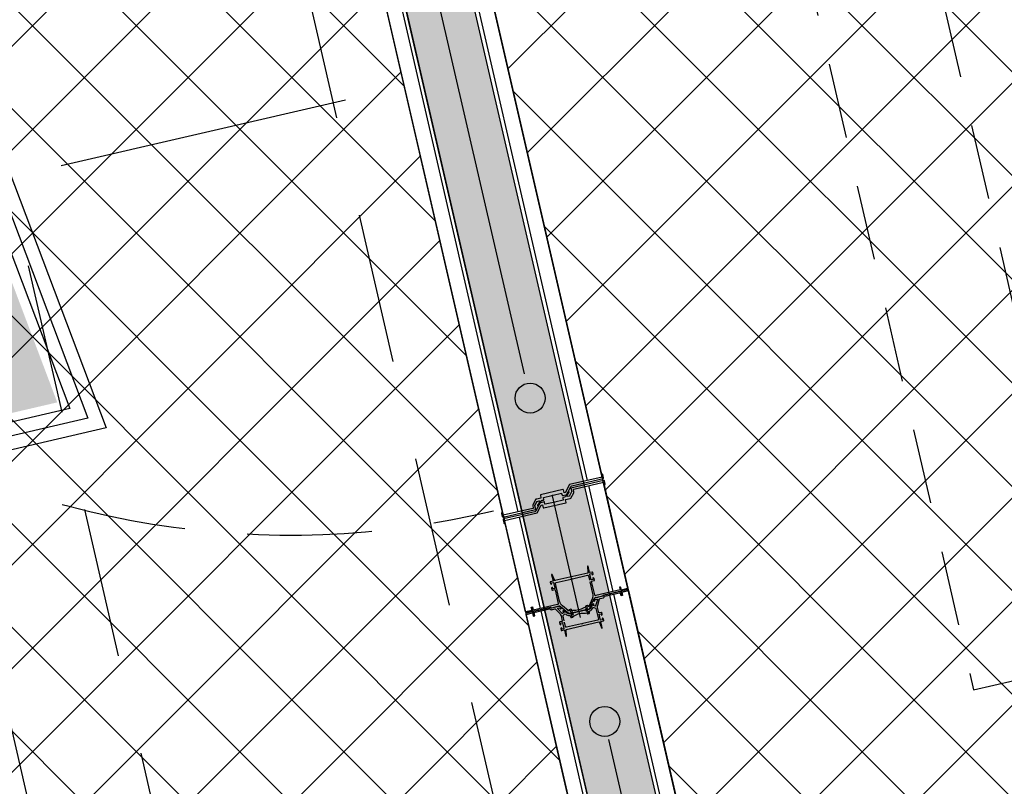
# Model space of a CAD drawing. Header units: centimetres. Extents: x -15121 to 17422, y -60492 to 0.
# Tile 194 of 256: x 1893 to 2011, y -29896 to -29804. Entities that reach past the tile are written whole.
import ezdxf
from ezdxf.enums import TextEntityAlignment as Align

# ---------------------------------------------------------------- set-up
doc = ezdxf.new("R2010")
doc.units = ezdxf.units.CM
doc.header["$LTSCALE"] = 60
for name, pattern in [('CENTER', [2, 1.25, -0.25, 0.25, -0.25]), ('DP', [0.5, 0.3, -0.2]), ('HIDDEN', [0.375, 0.25, -0.125]), ('MP', [0.25, 0.15, -0.1])]:
    doc.linetypes.add(name, pattern=pattern)
for name, color, linetype in [('A-----SZ', 8, 'Continuous'), ('AIKA KLIMATYZACJA2', 5, 'Continuous'), ('AIKA podłoga deski cała', 2, 'Continuous'), ('AIKA powierzchnie2', 2, 'Continuous'), ('AIKA sufity podwieszane', 8, 'Continuous'), ('AIKA szyny w podłodze', 3, 'Continuous'), ('AIKA trapezy', 8, 'Continuous'), ('AIKA trapezy hacz', 8, 'Continuous'), ('AIKA wymiarowanie ogólne rzut2', 7, 'Continuous'), ('AIKA ŚCIANA2', 8, 'Continuous'), ('AIKA ścianki mobilne', 7, 'Continuous'), ('L-AXIS', 10, 'CENTER'), ('L-HIDDEN', 8, 'HIDDEN'), ('podciagi i nadproza', 7, 'DP')]:
    doc.layers.add(name, color=color, linetype=linetype)
doc.styles.add('normalnysimplex', font='simplex.shx', dxfattribs={"width": 0.85})
doc.styles.add('wymiar', font='txt.shx', dxfattribs={"width": 0.6})
doc.dimstyles.new('Dwudziestka', dxfattribs={"dimtxt": 7, "dimasz": 0.7, "dimexe": 5, "dimexo": 0, "dimgap": 2.5, "dimtad": 1, "dimtoh": 1, "dimdec": 3, "dimrnd": 0.5, "dimdsep": 46, "dimtxsty": 'wymiar', "dimblk": 'znacznik', "dimcen": 0, "dimdle": 5, "dimse1": 1, "dimse2": 1, "dimclrd": 256, "dimclre": 256, "dimclrt": 256, "dimadec": 0, "dimazin": 0, "dimtfac": 0.4, "dimtdec": 3, "dimtix": 1, "dimtofl": 0, "dimtmove": 2, "dimatfit": 3, "dimldrblk": 'znacznik', "dimfxl": 1, "dimtolj": 1, "dimarcsym": 0})
pattern_1 = [(45, (5073.432, 672.602), (-6.221154, 6.221154), []), (135, (5073.432, 672.602), (-6.221154, -6.221154), [])]

# ---------------------------------------------------------------- blocks, each defined once
blk = doc.blocks.new('SL podciągi restauracja')
at = {"layer": 'podciagi i nadproza'}
blk.add_lwpolyline([(1255.3, -27081.57), (1294.28, -27072.57), (1358.39, -27350.27), (1319.41, -27359.27), (1255.3, -27081.57)], dxfattribs=at)
blk = doc.blocks.new('SL klima')
at = {"layer": 'AIKA KLIMATYZACJA2', "color": 140, "linetype": 'MP', "lineweight": -2}
for p, q in [((6186.38, -25919.63, 366.05), (6208.87, -26017.07, 366.05)), ((6172.66, -25926.9, 366.05), (6193.36, -26016.54, 366.05)), ((6193.36, -26016.54, 366.05), (6198.23, -26015.42, 366.05))]:
    blk.add_line(p, q, dxfattribs=at)
blk = doc.blocks.new('SL ścianki przesuwne restauracja')
at = {"layer": 'AIKA ścianki mobilne'}
for p, q in [((6899.19, -25701.88), (6923.01, -25805.09)), ((6931.37, -25801.31), (6908.36, -25701.6)), ((6910.11, -25701.2), (6933.13, -25800.9)), ((6921.26, -25805.49), (6897.43, -25702.28)), ((6902.34, -25755.69), (6868.23, -25763.56)), ((6934.45, -25814.65), (6931.52, -25801.93)), ((6933.27, -25801.52), (6936.21, -25814.24)), ((6923.15, -25805.71), (6925.68, -25816.67)), ((6923.93, -25817.07), (6921.4, -25806.11)), ((6959.37, -25922.61), (6934.52, -25814.94)), ((6936.27, -25814.53), (6961.13, -25922.2)), ((6924.62, -25816.51), (6924.76, -25816.47)), ((6924.71, -25816.9), (6924.62, -25816.51)), ((6924.76, -25816.47), (6924.85, -25816.86)), ((6923.93, -25817.08), (6924.71, -25816.9)), ((6948.85, -25925.04), (6923.99, -25817.37)), ((6925.75, -25816.96), (6950.6, -25924.63))]:
    blk.add_line(p, q, dxfattribs=at)
for points in [[(6928.55, -25802.76), (6928.47, -25802.44, 0.414214), (6928.41, -25802.4), (6925.74, -25803.02, 0.414214), (6925.71, -25803.08), (6925.78, -25803.4, -0.414212), (6925.77, -25803.42), (6925.29, -25803.54, -0.000001), (6925.16, -25803.56), (6924.82, -25804.24, 0.176326), (6924.8, -25804.37), (6924.85, -25804.61, -0.414214), (6924.82, -25804.67), (6921.26, -25805.49, -0.414214), (6921.23, -25805.48), (6921.19, -25805.29, -0.414212), (6921.2, -25805.27), (6921.18, -25805.17, 0.414214), (6921.16, -25805.16), (6921.11, -25805.17, 0.41421), (6921.05, -25805.26), (6921.14, -25805.64, 0.414213), (6921.23, -25805.7), (6925.14, -25804.8, 0.414213), (6925.16, -25804.78), (6925.06, -25804.34, -0.176324), (6925.06, -25804.33), (6925.31, -25803.85, -0.221651), (6925.32, -25803.84), (6925.58, -25803.77, -0.533896), (6925.61, -25803.8), (6925.57, -25804.01), (6925.53, -25803.99), (6925.52, -25804.12), (6925.47, -25804.1), (6925.46, -25804.22), (6925.42, -25804.2), (6925.36, -25804.31, 0.414286), (6925.37, -25804.34, 0.198947), (6925.39, -25804.34), (6925.5, -25804.3, 0.192971), (6925.56, -25804.25), (6925.8, -25803.79, -0.215704), (6925.93, -25803.69), (6926.1, -25803.66, 0.414212), (6926.13, -25803.6), (6926.08, -25803.37, -0.414212), (6926.1, -25803.35), (6927.08, -25803.12), (6927.15, -25803.06, -0.267947), (6927.17, -25803.06), (6927.25, -25803.08), (6928.24, -25802.85, -0.414214), (6928.26, -25802.87), (6928.32, -25803.09, 0.414214), (6928.38, -25803.13), (6928.81, -25803.03, 0.221694), (6928.88, -25802.98), (6929.35, -25802.05, -0.221682), (6929.48, -25801.95), (6930.18, -25801.79), (6933.24, -25801.08, 0.414163), (6933.3, -25800.99), (6933.21, -25800.61, 0.414214), (6933.12, -25800.55), (6933.07, -25800.56, 0.414214), (6933.05, -25800.58), (6933.08, -25800.68, -0.414233), (6933.1, -25800.69), (6933.14, -25800.88, -0.414212), (6933.13, -25800.9), (6929.19, -25801.81), (6928.73, -25802.72, -0.221697), (6928.7, -25802.75), (6928.57, -25802.78, -0.414211), (6928.55, -25802.76)], [(6925.98, -25804.25), (6926.05, -25804.58, 0.414214), (6926.11, -25804.61), (6928.78, -25804, 0.414214), (6928.82, -25803.94), (6928.74, -25803.62, -0.414212), (6928.76, -25803.59), (6929.24, -25803.48, -0.000001), (6929.37, -25803.45), (6929.71, -25802.78, 0.176326), (6929.73, -25802.64), (6929.67, -25802.41, -0.414214), (6929.71, -25802.35), (6933.27, -25801.52, -0.414214), (6933.29, -25801.54), (6933.34, -25801.72, -0.414212), (6933.32, -25801.75), (6933.34, -25801.85, 0.414214), (6933.37, -25801.86), (6933.42, -25801.85, 0.41421), (6933.48, -25801.75), (6933.39, -25801.37, 0.414213), (6933.29, -25801.31), (6929.38, -25802.22, 0.414213), (6929.37, -25802.24), (6929.47, -25802.67, -0.176324), (6929.46, -25802.69), (6929.22, -25803.17, -0.221651), (6929.2, -25803.18), (6928.94, -25803.24, -0.533896), (6928.92, -25803.22), (6928.95, -25803.01), (6929, -25803.03), (6929.01, -25802.9), (6929.05, -25802.92), (6929.06, -25802.79), (6929.11, -25802.81), (6929.16, -25802.71, 0.414286), (6929.15, -25802.68, 0.198947), (6929.14, -25802.68), (6929.03, -25802.72, 0.192971), (6928.97, -25802.76), (6928.72, -25803.22, -0.215704), (6928.59, -25803.32), (6928.43, -25803.36, 0.414212), (6928.39, -25803.42), (6928.44, -25803.64, -0.414212), (6928.43, -25803.67), (6927.44, -25803.9), (6927.38, -25803.96, -0.267947), (6927.36, -25803.96), (6927.27, -25803.94), (6926.28, -25804.16, -0.414214), (6926.26, -25804.15), (6926.21, -25803.92, 0.414214), (6926.15, -25803.89), (6925.71, -25803.99, 0.221694), (6925.64, -25804.04), (6925.17, -25804.96, -0.221682), (6925.04, -25805.07), (6924.34, -25805.23), (6921.29, -25805.93, 0.414163), (6921.23, -25806.03), (6921.31, -25806.41, 0.414214), (6921.41, -25806.47), (6921.46, -25806.46, 0.414214), (6921.47, -25806.43), (6921.45, -25806.34, -0.414233), (6921.43, -25806.32), (6921.38, -25806.14, -0.414212), (6921.4, -25806.11), (6925.33, -25805.21), (6925.79, -25804.29, -0.221697), (6925.83, -25804.27), (6925.95, -25804.24, -0.414211), (6925.98, -25804.25)], [(6931.65, -25813.47), (6931.97, -25814.89, -0.162719), (6931.91, -25815.52), (6931.55, -25816.34, -0.023978), (6931.53, -25816.39, -0.684311), (6931.43, -25816.37), (6931.43, -25816.34, 0.414214), (6931.37, -25816.3), (6931.18, -25816.34, 0.198912), (6931.15, -25816.37), (6931.1, -25816.45, 0.668179), (6931.12, -25816.48), (6931.28, -25816.45, -0.414214), (6931.3, -25816.46), (6931.34, -25816.66, -0.414214), (6931.33, -25816.68), (6931.17, -25816.72, 0.414214), (6931.16, -25816.74), (6931.18, -25816.82, 0.414214), (6931.2, -25816.83), (6931.34, -25816.8, 0.235614), (6931.69, -25816.52), (6932.15, -25815.48, -0.235614), (6932.29, -25815.37), (6933.2, -25815.16, 0.198912), (6933.23, -25815.14), (6933.26, -25815.09, -0.198912), (6933.29, -25815.07), (6935.38, -25814.58, 0.414214), (6935.44, -25814.49), (6935.37, -25814.16, 0.414214), (6935.27, -25814.1), (6935.22, -25814.11, 0.414214), (6935.21, -25814.13), (6935.23, -25814.23, -0.414214), (6935.25, -25814.24), (6935.3, -25814.43, -0.414214), (6935.28, -25814.45), (6932.36, -25815.13, -0.414214), (6932.24, -25815.05), (6931.86, -25813.42, -0.414214), (6931.87, -25813.39), (6932.17, -25813.33, 0.414214), (6932.2, -25813.27), (6932.16, -25813.08, 0.198912), (6932.14, -25813.05), (6932.05, -25813, 0.668179), (6932.02, -25813.02), (6932.06, -25813.18, -0.414214), (6932.05, -25813.2), (6931.84, -25813.25, -0.414214), (6931.82, -25813.23), (6931.66, -25812.54, -0.414214), (6931.67, -25812.52), (6931.88, -25812.47, -0.414214), (6931.9, -25812.48), (6931.94, -25812.64, 0.668179), (6931.97, -25812.65), (6932.03, -25812.56, 0.198912), (6932.03, -25812.52), (6931.99, -25812.34, 0.414214), (6931.93, -25812.3), (6931.64, -25812.37, -0.414214), (6931.61, -25812.35), (6931.44, -25811.61, 0.414214), (6931.42, -25811.6), (6931.38, -25811.61, 0.36397), (6931.36, -25811.63), (6931.4, -25812.32, 0.043661), (6931.4, -25812.38), (6931.41, -25812.4, -0.414214), (6931.39, -25812.43), (6927.46, -25813.33, -0.414214), (6927.43, -25813.32), (6927.43, -25813.29, 0.043661), (6927.41, -25813.24), (6927.14, -25812.6, 0.36397), (6927.12, -25812.59), (6927.07, -25812.6, 0.414214), (6927.06, -25812.63), (6927.23, -25813.37, -0.414214), (6927.21, -25813.39), (6926.92, -25813.46, 0.414214), (6926.88, -25813.52), (6926.93, -25813.7, 0.198912), (6926.95, -25813.73), (6927.03, -25813.79, 0.668179), (6927.06, -25813.76), (6927.03, -25813.61, -0.414214), (6927.04, -25813.58), (6927.25, -25813.54, -0.414214), (6927.27, -25813.55), (6927.43, -25814.24, -0.414214), (6927.42, -25814.27), (6927.21, -25814.32, -0.414214), (6927.19, -25814.3), (6927.15, -25814.14, 0.668179), (6927.12, -25814.14), (6927.06, -25814.22, 0.198912), (6927.06, -25814.26), (6927.1, -25814.44, 0.414214), (6927.16, -25814.48), (6927.45, -25814.41, -0.414214), (6927.47, -25814.43), (6927.85, -25816.07, -0.414214), (6927.78, -25816.19), (6924.85, -25816.86, -0.414214), (6924.83, -25816.85), (6924.79, -25816.66, -0.414214), (6924.8, -25816.64), (6924.78, -25816.54, 0.414214), (6924.76, -25816.52), (6924.71, -25816.54, 0.414214), (6924.65, -25816.63), (6924.72, -25816.96, 0.414214), (6924.82, -25817.02), (6926.91, -25816.54, -0.198912), (6926.95, -25816.55), (6926.99, -25816.58, 0.198912), (6927.03, -25816.58), (6927.95, -25816.37, -0.235614), (6928.12, -25816.41), (6928.99, -25817.14, 0.235614), (6929.42, -25817.24), (6929.56, -25817.21, 0.414214), (6929.58, -25817.19), (6929.56, -25817.11, 0.414214), (6929.54, -25817.09), (6929.38, -25817.13, -0.414214), (6929.36, -25817.11), (6929.31, -25816.92, -0.414214), (6929.33, -25816.9), (6929.48, -25816.86, 0.668179), (6929.49, -25816.82), (6929.4, -25816.77, 0.198912), (6929.37, -25816.76), (6929.18, -25816.81, 0.414214), (6929.15, -25816.87), (6929.15, -25816.9, -0.684311), (6929.08, -25816.95, -0.023978), (6929.04, -25816.92), (6928.35, -25816.34, -0.162719), (6928.02, -25815.8), (6927.53, -25813.68, -0.414214), (6927.6, -25813.56), (6929.4, -25813.14), (6929.46, -25813.08, -0.267949), (6929.48, -25813.08), (6929.57, -25813.1), (6931.36, -25812.69, -0.414214), (6931.48, -25812.76), (6931.6, -25813.28)]]:
    blk.add_lwpolyline(points, format="xyb", dxfattribs=at)
at = {"layer": 'AIKA ścianki mobilne', "linetype": 'Continuous'}
blk.add_lwpolyline([(6928.55, -25818.13), (6928.43, -25817.59, -0.265236), (6928.46, -25817.5), (6928.61, -25817.35, -0.397137), (6928.75, -25817.35, 0.21042), (6929.2, -25817.51, -0.371263), (6929.31, -25817.59), (6929.33, -25817.68, 0.414214), (6929.45, -25817.75), (6929.58, -25817.72, 0.198912), (6929.61, -25817.7), (6929.67, -25817.61, 0.668179), (6929.65, -25817.58), (6929.49, -25817.62, -0.414214), (6929.47, -25817.6), (6929.42, -25817.41, -0.414214), (6929.44, -25817.38), (6929.59, -25817.35, 0.414214), (6929.61, -25817.32), (6929.59, -25817.25, 0.414214), (6929.57, -25817.23), (6929.25, -25817.3, -0.226285), (6928.91, -25817.23), (6928.58, -25816.97, 0.155747), (6928.55, -25816.96), (6928.43, -25816.96, 0.668179), (6928.41, -25816.99), (6928.52, -25817.11, -0.414214), (6928.52, -25817.14), (6928.37, -25817.28, -0.414214), (6928.34, -25817.28), (6927.8, -25816.71, -0.580732), (6927.82, -25816.63), (6928.01, -25816.58, -0.265236), (6928.03, -25816.59), (6928.14, -25816.71, 0.414214), (6928.17, -25816.71), (6928.28, -25816.6, 0.447259), (6928.28, -25816.58), (6928.11, -25816.44, 0.235614), (6927.94, -25816.39), (6927.03, -25816.61, -0.198912), (6926.99, -25816.6), (6926.93, -25816.56, 0.198912), (6926.87, -25816.55), (6924.82, -25817.02, 0.414214), (6924.76, -25817.12), (6924.83, -25817.45, 0.414214), (6924.93, -25817.51), (6924.98, -25817.5, 0.414214), (6924.99, -25817.48), (6924.97, -25817.38, -0.414214), (6924.95, -25817.36), (6924.9, -25817.18, -0.414214), (6924.92, -25817.15), (6926.82, -25816.72, -0.198912), (6926.85, -25816.72), (6926.97, -25816.79, 0.198912), (6927.04, -25816.81), (6927.43, -25816.72, -0.265236), (6927.53, -25816.75), (6928.07, -25817.31, -0.13423), (6928.19, -25817.54), (6928.34, -25818.19, -0.414214), (6928.33, -25818.21), (6928.03, -25818.28, 0.414214), (6928, -25818.34), (6928.04, -25818.53, 0.198912), (6928.06, -25818.56), (6928.15, -25818.61, 0.668179), (6928.18, -25818.59), (6928.14, -25818.43, -0.414214), (6928.15, -25818.41), (6928.36, -25818.36, -0.414214), (6928.38, -25818.38), (6928.54, -25819.07, -0.414214), (6928.53, -25819.09), (6928.32, -25819.14, -0.414214), (6928.3, -25819.12), (6928.26, -25818.97, 0.668179), (6928.23, -25818.96), (6928.17, -25819.05, 0.198912), (6928.17, -25819.09), (6928.21, -25819.27, 0.414214), (6928.27, -25819.31), (6928.56, -25819.24, -0.414214), (6928.59, -25819.25), (6928.76, -25819.99, 0.414214), (6928.78, -25820.01), (6928.82, -25820, 0.36397), (6928.84, -25819.98), (6928.8, -25819.28, 0.043661), (6928.8, -25819.23), (6928.79, -25819.21, -0.414214), (6928.81, -25819.18), (6932.74, -25818.27, -0.414214), (6932.77, -25818.29), (6932.77, -25818.31, 0.043661), (6932.79, -25818.36), (6933.06, -25819, 0.36397), (6933.08, -25819.02), (6933.13, -25819.01, 0.414214), (6933.14, -25818.98), (6932.97, -25818.24, -0.414214), (6932.99, -25818.22), (6933.28, -25818.15, 0.414214), (6933.32, -25818.09), (6933.27, -25817.91, 0.198912), (6933.25, -25817.88), (6933.17, -25817.82, 0.668179), (6933.14, -25817.84), (6933.17, -25818, -0.414214), (6933.16, -25818.02), (6932.95, -25818.07, -0.414214), (6932.93, -25818.06), (6932.77, -25817.36, -0.414214), (6932.78, -25817.34), (6932.99, -25817.29, -0.414214), (6933.01, -25817.31), (6933.05, -25817.46, 0.668179), (6933.08, -25817.47), (6933.14, -25817.38, 0.198912), (6933.14, -25817.35), (6933.1, -25817.16, 0.414214), (6933.04, -25817.13), (6932.75, -25817.19, -0.414214), (6932.73, -25817.18), (6932.58, -25816.53, -0.13423), (6932.59, -25816.27), (6932.82, -25815.52, -0.265236), (6932.9, -25815.46), (6933.28, -25815.37, 0.198912), (6933.35, -25815.32), (6933.42, -25815.2, -0.198912), (6933.44, -25815.19), (6935.35, -25814.75, -0.414214), (6935.37, -25814.76), (6935.41, -25814.95, -0.414214), (6935.4, -25814.97), (6935.42, -25815.07, 0.414214), (6935.44, -25815.08), (6935.49, -25815.07, 0.414214), (6935.55, -25814.98), (6935.48, -25814.64, 0.414214), (6935.38, -25814.59), (6933.33, -25815.06, 0.198912), (6933.28, -25815.09), (6933.24, -25815.16, -0.198912), (6933.21, -25815.18), (6932.3, -25815.39, 0.235614), (6932.16, -25815.5), (6932.07, -25815.7, 0.447259), (6932.08, -25815.73), (6932.23, -25815.77, 0.414214), (6932.25, -25815.76), (6932.3, -25815.6, -0.265236), (6932.32, -25815.59), (6932.51, -25815.55, -0.580732), (6932.56, -25815.61), (6932.33, -25816.36, -0.414214), (6932.3, -25816.37), (6932.1, -25816.31, -0.414214), (6932.09, -25816.28), (6932.14, -25816.13, 0.668179), (6932.11, -25816.11), (6932, -25816.17, 0.155747), (6931.97, -25816.19), (6931.79, -25816.56, -0.226285), (6931.52, -25816.78), (6931.2, -25816.85, 0.414214), (6931.19, -25816.88), (6931.21, -25816.95, 0.414214), (6931.23, -25816.97), (6931.39, -25816.93, -0.414214), (6931.41, -25816.95), (6931.45, -25817.14, -0.414214), (6931.44, -25817.17), (6931.28, -25817.2, 0.668179), (6931.28, -25817.24), (6931.36, -25817.29, 0.198912), (6931.4, -25817.3), (6931.53, -25817.27, 0.414214), (6931.61, -25817.15), (6931.59, -25817.06, -0.371263), (6931.65, -25816.95, 0.21042), (6931.99, -25816.6, -0.397137), (6932.11, -25816.54), (6932.32, -25816.61, -0.265236), (6932.38, -25816.68), (6932.67, -25817.93, -0.414214), (6932.6, -25818.05), (6930.8, -25818.46), (6930.74, -25818.52, -0.267949), (6930.72, -25818.53), (6930.63, -25818.5), (6928.84, -25818.92, -0.414214), (6928.72, -25818.84), (6928.6, -25818.32)], format="xyb", dxfattribs=at)
at = {"layer": 'AIKA ścianki mobilne'}
for points in [[(6936.27, -25814.53), (6935.49, -25814.71), (6935.58, -25815.1), (6935.39, -25815.15), (6935.3, -25814.76)], [(6923.99, -25817.37), (6924.77, -25817.19), (6924.86, -25817.58), (6925.06, -25817.53), (6924.97, -25817.14)]]:
    blk.add_lwpolyline(points, dxfattribs=at)
for points in [[(6936.21, -25814.24), (6936.24, -25814.39), (6935.46, -25814.57), (6935.43, -25814.42)], [(6935.46, -25814.57), (6935.49, -25814.71), (6936.27, -25814.53), (6936.24, -25814.39)], [(6923.93, -25817.07), (6923.96, -25817.22), (6924.74, -25817.04), (6924.71, -25816.89)], [(6923.96, -25817.22), (6923.99, -25817.37), (6924.77, -25817.19), (6924.74, -25817.04)]]:
    blk.add_lwpolyline(points, close=True, dxfattribs=at)
for points in [[(6929.62, -25816.85, 0.167317), (6930.98, -25816.54), (6931.28, -25816.47), (6931.32, -25816.67), (6931.12, -25816.71), (6931.15, -25816.84), (6929.6, -25817.2), (6929.57, -25817.07), (6929.37, -25817.11), (6929.33, -25816.92)], [(6929.77, -25817.54, -0.167317), (6931.14, -25817.22), (6931.43, -25817.16), (6931.39, -25816.96), (6931.19, -25817), (6931.16, -25816.87), (6929.6, -25817.23), (6929.63, -25817.37), (6929.44, -25817.41), (6929.48, -25817.61)]]:
    blk.add_lwpolyline(points, format="xyb", close=True, dxfattribs=at)
for centre in [(6924.48, -25791.44), (6933.43, -25830.22)]:
    blk.add_circle(centre, 1.8, dxfattribs=at)
at = {"layer": 'L-AXIS'}
blk.add_lwpolyline([(7085.76, -26490.07), (6871.38, -25561.5)], dxfattribs=at)
at = {"layer": 'L-HIDDEN'}
blk.add_arc((6895.68, -25704.52), 103.35, 192.2931, 283.6524, dxfattribs=at)
at = {"layer": 'AIKA ścianki mobilne', "style": 'normalnysimplex', "width": 0.85, "flags": 12}
for p in [(7526.71, -25549.96), (6841.55, -25708.14), (6722.86, -25735.55), (7655.65, -26108.47), (6970.49, -26266.66), (6851.79, -26294.06)]:
    blk.add_attdef('200', text='', height=0.3, rotation=13, dxfattribs=at).set_placement(p, align=Align.TOP_LEFT)
at = {"layer": 'AIKA ścianki mobilne', "style": 'normalnysimplex', "width": 0.85}
for p in [(7511.03, -25612.22), (6883.82, -25757.03), (6707.18, -25797.81), (7639.97, -26170.73), (7012.75, -26315.54), (6836.11, -26356.32)]:
    blk.add_attdef('80', text='', height=0.3, rotation=13, dxfattribs=at).set_placement(p, align=Align.CENTER)
blk = doc.blocks.new('znacznik')
at = {"color": 0}
for points in [[(0, -5), (0, 5)], [(-4, 0), (4, 0)]]:
    blk.add_lwpolyline(points, dxfattribs=at)
at = {"color": 1}
blk.add_lwpolyline([(-2.12, -2.12), (2.12, 2.12)], dxfattribs=at)
blk = doc.blocks.new('*D5377')
at = {"layer": 'AIKA wymiarowanie ogólne rzut2', "lineweight": -2, "transparency": 16777216}
blk.add_line((1675.85, -29730.42), (1913.25, -29675.61), dxfattribs=at)
at = {"layer": 'Defpoints', "color": 0, "transparency": 16777216}
for p in [(1908.18, -29650.52), (1913.93, -29675.45), (1760.44, -30099.93)]:
    blk.add_point(p, dxfattribs=at)
at = {"layer": 'AIKA wymiarowanie ogólne rzut2', "linetype": 'ByBlock', "lineweight": -2, "transparency": 16777216, "xscale": 0.7, "yscale": 0.7, "zscale": 0.7}
for p, rotation in [((1913.93, -29675.45), 12.99999999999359), ((1675.17, -29730.58), 192.9999999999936)]:
    blk.add_blockref('znacznik', p, dxfattribs=dict(at, rotation=rotation))
at = {"layer": 'AIKA wymiarowanie ogólne rzut2', "transparency": 16777216, "insert": (1793.2, -29697.17), "char_height": 7, "attachment_point": 5, "rotation": 13, "style": 'wymiar'}
blk.add_mtext('\\A1;245', dxfattribs=at)
blk = doc.blocks.new('*D5406')
at = {"layer": 'AIKA wymiarowanie ogólne rzut2', "lineweight": -2, "transparency": 16777216}
blk.add_line((1896.8, -29910.27), (1833.9, -29637.84), dxfattribs=at)
at = {"layer": 'Defpoints', "color": 0, "transparency": 16777216}
for p in [(1847.85, -29633.9), (1833.74, -29637.16), (1909.11, -29908.15)]:
    blk.add_point(p, dxfattribs=at)
at = {"layer": 'AIKA wymiarowanie ogólne rzut2', "linetype": 'ByBlock', "lineweight": -2, "transparency": 16777216, "xscale": 0.7, "yscale": 0.7, "zscale": 0.7}
for p, rotation in [((1833.74, -29637.16), 102.9999999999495), ((1896.95, -29910.96), 282.9999999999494)]:
    blk.add_blockref('znacznik', p, dxfattribs=dict(at, rotation=rotation))
at = {"layer": 'AIKA wymiarowanie ogólne rzut2', "transparency": 16777216, "insert": (1871.2, -29772.71), "char_height": 7, "attachment_point": 5, "rotation": 283, "style": 'wymiar'}
blk.add_mtext('\\A1;281', dxfattribs=at)

msp = doc.modelspace()

# ---------------------------------------------------------------- hatches: boundary and pattern name
at = {"layer": 'A-----SZ'}
h = msp.add_hatch(dxfattribs=at)
h.set_pattern_fill('ANSI31', color=256, scale=2)
h.set_pattern_definition([(45, (-35110.076, -2093.3616), (-4.4901281, 4.4901281), [])])
h.paths.add_polyline_path([(2430.4942, -29232.5492), (2442.1866, -29229.8498), (2447.8099, -29254.2071), (2436.1175, -29256.9065)])
h.paths.add_polyline_path([(1072.0212, -29798.6482), (1074.7206, -29810.3407), (1133.1828, -29796.8436), (1130.4834, -29785.1512)])
h.paths.add_polyline_path([(1226.946, -29762.881), (1229.6454, -29774.5734), (1676.8813, -29671.3209), (1674.1819, -29659.6285)])
h.paths.add_polyline_path([(1883.6714, -29611.264), (1886.3709, -29622.9564), (2480.7366, -29485.7363), (2478.0372, -29474.0439)])
h.paths.add_polyline_path([(2479.5335, -29444.9619), (2491.226, -29442.2625), (2470.0801, -29350.6697), (2458.3877, -29353.3691)])
edge = h.paths.add_edge_path()
edge.add_line((2458.3877, -29353.3691), (2478.4092, -29440.092))
at = {"layer": 'AIKA sufity podwieszane', "transparency": 33554610}
h = msp.add_hatch(dxfattribs=at)
h.set_pattern_fill('ANSI37', color=256, scale=2.771036)
h.set_pattern_definition(pattern_1)
h.paths.add_polyline_path([(3263.0511, -29233.6017), (3143.0511, -29233.6017), (3143.0511, -29195.6017), (3027.0511, -29195.6017), (3027.0511, -29233.6017), (2963.0511, -29233.6017), (2963.0511, -29193.9885), (2797.0511, -29193.9885), (2797.0511, -29233.6017), (2733.0511, -29233.6017), (2733.0511, -29195.6017), (2617.0511, -29195.6017), (2617.0511, -29233.6017), (2497.0511, -29233.6017), (2497.0511, -29254.2071), (2449.7172, -29253.5776), (2492.7248, -29439.8638), (2512.2122, -29435.3648), (2522.11, -29478.2371), (1907.5742, -29619.9086), (2121.0978, -30544.7807), (2160.7103, -30535.6354), (2167.0089, -30562.9178), (2328.7543, -30525.5759), (2322.4557, -30498.2935), (2692.7163, -30412.8121), (2689.1171, -30397.2222), (2731.9894, -30387.3244), (2736.209, -30405.6017), (3029.0511, -30405.6017), (3029.0511, -30433.6017), (3195.0511, -30433.6017), (3195.0511, -30405.6017), (3255.0511, -30405.6017), (3255.0511, -30389.6017), (3263.0511, -30389.6017)])
h = msp.add_hatch(dxfattribs=at)
h.set_pattern_fill('ANSI37', color=256, scale=2.771036)
h.set_pattern_definition(pattern_1)
h.paths.add_polyline_path([(1895.3422, -29622.938), (1051.961, -29817.6477), (1083.6791, -29955.0339), (1108.8373, -29949.2257), (1118.7352, -29992.098), (1098.8606, -29996.6864), (1151.9491, -30226.6377), (1171.8236, -30222.0493), (1195.98, -30326.6818), (1176.0567, -30331.2815), (1229.1072, -30560.8465), (1247.0331, -30556.708), (1258.8797, -30599.1305), (1239.2948, -30603.652), (1271.0129, -30741.0382), (1888.861, -30598.3967), (1885.2618, -30582.8068), (1928.1341, -30572.909), (1931.7333, -30588.4989), (1951.2207, -30583.9999), (1954.8998, -30599.9359), (2063.0549, -30574.9663), (2055.7765, -30543.4404), (2098.6488, -30533.5425), (2102.248, -30549.1325), (2108.8207, -30547.615)])
at = {"layer": 'AIKA szyny w podłodze'}
h = msp.add_hatch(color=256, dxfattribs=at)
h.dxf.hatch_style = 1
h.paths.add_polyline_path([(2462.6673, -29491.9605), (2569.2039, -29953.4213), (2569.204, -29953.4213), (2676.1523, -30416.6362), (2683.9346, -30414.8395), (2470.456, -29490.1624)])
h.paths.add_polyline_path([(2011.9136, -30082.09), (2010.1096, -30074.276), (2010.1063, -30074.2767), (1905.3658, -29620.6237), (1897.5835, -29622.4204), (2111.062, -30547.0976), (2118.857, -30545.298), (2011.9104, -30082.0907)])
at = {"layer": 'AIKA trapezy hacz'}
h = msp.add_hatch(dxfattribs=at)
h.set_pattern_fill('DOTS', color=256, scale=1.08, angle=14.171885)
h.set_pattern_definition([(14.171885, (-7774.8491, -3249.6883), (0.41139625, 1.87220216), [0, -1.7145])])
h.paths.add_polyline_path([(1746.8248, -29885.0728), (1897.3984, -29850.0251), (1856.3866, -29741.4764), (1735.6864, -29769.5707), (1746.8248, -29885.0728)], is_closed=False)

# ---------------------------------------------------------------- linework, layer by layer
at = {"layer": 'AIKA podłoga deski cała'}
msp.add_lwpolyline([(1051.7856, -29817.6882), (1897.5708, -29622.4235), (2111.062, -30547.0975), (2102.248, -30549.1325), (2098.6488, -30533.5425), (2055.7765, -30543.4404), (2064.0098, -30579.1023), (1955.8547, -30604.0719), (1951.2207, -30583.9999), (1931.7333, -30588.4989), (1928.1341, -30572.909), (1885.2618, -30582.8068), (1888.861, -30598.3967), (1266.0671, -30744.1528)], dxfattribs=at)
at = {"layer": 'AIKA powierzchnie2'}
for points in [[(2692.7163, -30412.8121), (2322.4557, -30498.2935), (2328.7543, -30525.5759), (2167.0089, -30562.9178), (2160.7103, -30535.6354), (2121.0978, -30544.7807), (1907.5742, -29619.9086), (2522.11, -29478.2371), (2512.2122, -29435.3648), (2492.7248, -29439.8638), (2449.7172, -29253.5776), (2497.0511, -29254.2071), (2497.0511, -29233.6017), (2617.0511, -29233.6017), (2617.0511, -29195.6017), (2733.0511, -29195.6017)], [(1051.961, -29817.6477), (1895.3422, -29622.938), (2108.8207, -30547.615), (2102.248, -30549.1325), (2098.6488, -30533.5425), (2055.7765, -30543.4404), (2063.0549, -30574.9663), (1954.8998, -30599.9359), (1951.2207, -30583.9999), (1931.7333, -30588.4989), (1928.1341, -30572.909), (1885.2618, -30582.8068), (1888.861, -30598.3967), (1271.0129, -30741.0382)]]:
    msp.add_lwpolyline(points, dxfattribs=at)
at = {"layer": 'AIKA sufity podwieszane', "transparency": 33554610}
for points in [[(2692.7163, -30412.8121), (2322.4557, -30498.2935), (2328.7543, -30525.5759), (2167.0089, -30562.9178), (2160.7103, -30535.6354), (2121.0978, -30544.7807), (1907.5742, -29619.9086), (2522.11, -29478.2371), (2512.2122, -29435.3648), (2492.7248, -29439.8638), (2449.7172, -29253.5776), (2497.0511, -29254.2071), (2497.0511, -29233.6017), (2617.0511, -29233.6017), (2617.0511, -29195.6017), (2733.0511, -29195.6017)], [(1051.961, -29817.6477), (1895.3422, -29622.938), (2108.8207, -30547.615), (2102.248, -30549.1325), (2098.6488, -30533.5425), (2055.7765, -30543.4404), (2063.0549, -30574.9663), (1954.8998, -30599.9359), (1951.2207, -30583.9999), (1931.7333, -30588.4989), (1928.1341, -30572.909), (1885.2618, -30582.8068), (1888.861, -30598.3967), (1271.0129, -30741.0382)]]:
    msp.add_lwpolyline(points, dxfattribs=at)
at = {"layer": 'AIKA szyny w podłodze'}
for p, q in [((1905.3207, -29620.4288), (2118.9019, -30545.4928)), ((1897.5258, -29622.2285), (2111.107, -30547.2925)), ((2111.062, -30547.0976), (1897.5835, -29622.4204))]:
    msp.add_line(p, q, dxfattribs=at)
at = {"layer": 'AIKA trapezy'}
for points in [[(1733.6997, -29767.7899), (1859.9255, -29738.4094), (1903.2479, -29853.0736), (1745.4656, -29889.7991)], [(1735.4484, -29769.0462), (1858.9113, -29740.3088), (1901.0785, -29851.9152), (1746.9005, -29887.8018)], [(1737.197, -29770.3024), (1857.8972, -29742.2082), (1898.909, -29850.7569), (1748.3354, -29885.8045)]]:
    msp.add_lwpolyline(points, close=True, dxfattribs=at)

# ---------------------------------------------------------------- block references
at = {"layer": 'AIKA KLIMATYZACJA2'}
msp.add_blockref('SL klima', (-4186.027, -3867.9585), dxfattribs=at)
at = {"layer": 'AIKA ŚCIANA2'}
msp.add_blockref('SL podciągi restauracja', (592.0924, -2550.3843), dxfattribs=at)
at = {"layer": 'AIKA ścianki mobilne'}
msp.add_blockref('SL ścianki przesuwne restauracja', (-4970.35, -4058.0769), dxfattribs=at)

# ---------------------------------------------------------------- dimensions: what is measured, and where the dimension line sits
at = {"layer": 'AIKA wymiarowanie ogólne rzut2'}
for base, p1, p2, angle, picture, middle in [((1833.7437, -29637.1591), (1909.1085, -29908.1511), (1847.846, -29633.9033), 283, '*D5406', (1871.1955, -29772.7083)), ((1913.9321, -29675.4535), (1760.4399, -30099.9343), (1908.1768, -29650.5248), 193, '*D5377', (1793.1998, -29697.1689))]:
    dim = msp.add_linear_dim(base=base, p1=p1, p2=p2, angle=angle, dimstyle='Dwudziestka', dxfattribs=at)
    dim.commit()
    dim.dimension.update_dxf_attribs({"geometry": picture, "text_midpoint": middle})

doc.saveas('drawing.dxf')
